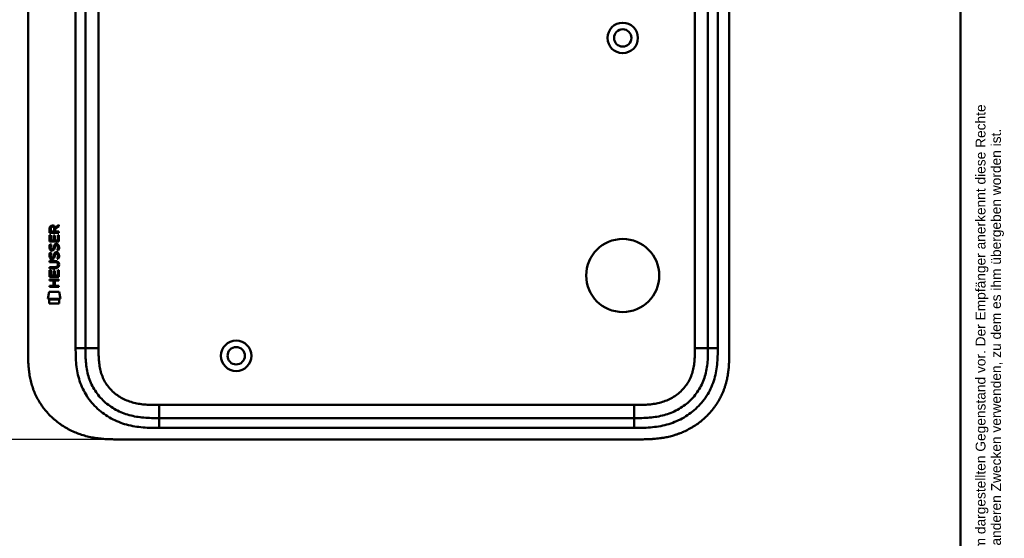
# Model space of a CAD drawing. Header units: millimetres. Extents: x 20 to 833, y 20 to 574.
# Tile 19 of 21: x 533 to 833, y 235 to 394. Entities that reach past the tile are written whole.
import ezdxf
from ezdxf.enums import TextEntityAlignment as Align

# ---------------------------------------------------------------- set-up
doc = ezdxf.new("R2010")
doc.units = ezdxf.units.MM
doc.header["$LTSCALE"] = 2
for name, color, linetype, lineweight in [('Bemaßungen(DIN)', 7, 'Continuous', 25), ('Sichtbare Kanten(DIN)', 7, 'Continuous', 50), ('Sichtbare tangentiale Kanten(DIN)', 7, 'Continuous', 50), ('Skizziergeometrie(DIN)', 7, 'Continuous', 50), ('Symbole(DIN)', 7, 'Continuous', 25)]:
    doc.layers.add(name, color=color, linetype=linetype, lineweight=lineweight)
doc.styles.add('Aktuell-DIN', font='arial.ttf')
doc.styles.add('STANDARD-DIN~0', font='arial.ttf')
doc.styles.add('Textstil10', font='arial.ttf')
doc.styles.add('Textstil41', font='arial.ttf', dxfattribs={"width": 0.8})
doc.styles.add('Textstil83', font='arial.ttf', dxfattribs={"width": 0.8})
doc.dimstyles.new('CAD-LAN', dxfattribs={"dimscale": 2, "dimtxt": 3.5, "dimasz": 2.5, "dimexe": 3.175, "dimexo": 0, "dimgap": 0.8, "dimtad": 1, "dimrnd": 1e-08, "dimtxsty": 'STANDARD-DIN~0', "dimcen": 0.09, "dimdle": 10, "dimclrd": 250, "dimclre": 250, "dimclrt": 250, "dimadec": 0, "dimazin": 2, "dimtfac": 1, "dimtmove": 0, "dimatfit": 3, "dimfxl": 1, "dimtolj": 1, "dimtzin": 0, "dimlwd": 25, "dimlwe": 25, "dimarcsym": 0})

# ---------------------------------------------------------------- blocks, each defined once
blk = doc.blocks.new('Ränder Standardrahmen')
at = {"layer": 'Skizziergeometrie(DIN)', "flags": 128}
blk.add_lwpolyline([(10, 10), (10, 287), (410, 287), (410, 10), (10, 10)], dxfattribs=at)
blk = doc.blocks.new('Schriftfelder Heusser')
at = {"layer": 'Symbole(DIN)', "color": 7, "insert": (293.33, 191.7), "char_height": 1.5, "width": 182.3003, "attachment_point": 1, "rotation": 90, "line_spacing_factor": 0.944221, "style": 'Aktuell-DIN'}
blk.add_mtext('\\fArial|b0|i0;\\H1.5000;Die Schlossfabrik Heusser AG ist Eigentümerin dieses Dokumentes und behält sich alle Rechte an diesem und dem dargestellten Gegenstand vor. Der Empfänger anerkennt diese Rechte\\Pund wird das Dokument nicht ohne schriftliche Ermächtigung der Eigentümerin Dritten zugänglich machen oder zu anderen Zwecken verwenden, zu dem es ihm übergeben worden ist.\\P ', dxfattribs=at)
at = {"layer": 'Symbole(DIN)', "color": 179, "true_color": 0x262659, "style": 'Textstil10'}
blk.add_attdef('ERSTELLUNGSDATUM_001', (217.23, 218.29), '', height=2, dxfattribs=at)
at = {"layer": 'Symbole(DIN)', "color": 179, "true_color": 0x262659}
for tag, height, style, p in [('AUTOR', 2.49, 'Aktuell-DIN', (240.03, 219.26)), ('KONTROLLDATUM', 2, 'Textstil10', (217.42, 215.04)), ('KONTROLLIERT_VON', 2, 'Textstil10', (239.98, 215.05))]:
    blk.add_attdef(tag, text='', height=height, dxfattribs=dict(at, style=style)).set_placement(p, align=Align.MIDDLE_LEFT)
at = {"layer": 'Symbole(DIN)', "color": 7, "style": 'Textstil83', "width": 0.8}
blk.add_attdef('Anfänglicher_Ansichtsmaßstab_001', (281.57, 213.34), '', height=2.3, dxfattribs=at)
at = {"layer": 'Symbole(DIN)', "color": 179, "true_color": 0x262659, "style": 'Textstil10'}
blk.add_attdef('PROJEKT', text='', height=2, dxfattribs=at).set_placement((217.77, 209.72), align=Align.BOTTOM_LEFT)
at = {"layer": 'Symbole(DIN)', "color": 7, "style": 'Textstil41', "width": 0.8}
blk.add_attdef('STATUS', text='', height=5, dxfattribs=at).set_placement((284.53, 195.86), align=Align.MIDDLE_CENTER)
blk = doc.blocks.new('*D21')
at = {"layer": 'Bemaßungen(DIN)', "color": 250, "linetype": 'Continuous', "lineweight": 25, "true_color": 0x3f3f3f, "transparency": 16777216}
for p, q in [((562.47, 510.64), (492.1, 510.64)), ((498.45, 505.64), (498.45, 270.64)), ((562.47, 265.64), (492.1, 265.64))]:
    blk.add_line(p, q, dxfattribs=at)
at = {"layer": 'Bemaßungen(DIN)', "color": 250, "linetype": 'Continuous', "true_color": 0x3f3f3f, "transparency": 16777216}
for points in [[(497.62, 505.64), (499.29, 505.64), (498.45, 510.64)], [(497.62, 270.64), (499.29, 270.64), (498.45, 265.64)]]:
    blk.add_solid(points, dxfattribs=at)
at = {"layer": 'Defpoints', "color": 0, "linetype": 'Continuous', "transparency": 16777216}
for p in [(562.47, 510.64), (498.45, 265.64), (562.47, 265.64)]:
    blk.add_point(p, dxfattribs=at)
at = {"layer": 'Bemaßungen(DIN)', "color": 250, "linetype": 'Continuous', "lineweight": 25, "true_color": 0x3f3f3f, "transparency": 16777216, "insert": (489.71, 380.32), "char_height": 7, "attachment_point": 1, "rotation": 90, "style": 'STANDARD-DIN~0'}
blk.add_mtext('\\A1;245', dxfattribs=at)

msp = doc.modelspace()

# ---------------------------------------------------------------- linework, layer by layer
at = {"layer": 'Sichtbare Kanten(DIN)'}
for p, q in [((535.432, 292.425), (535.432, 483.857)), ((552.932, 482.857), (552.932, 293.425)), ((742.932, 293.425), (742.932, 482.857)), ((749.432, 292.425), (749.432, 483.857)), ((543.631, 330.344), (544.827, 331.134)), ((544.826, 330.7), (543.684, 329.945)), ((544.827, 331.134), (544.826, 330.7)), ((541.964, 325.984), (541.966, 327.989)), ((541.966, 328.715), (541.969, 330.028)), ((544.825, 328.712), (541.966, 328.715)), ((541.966, 327.989), (542.314, 327.988)), ((542.314, 327.988), (542.313, 326.361)), ((542.317, 329.984), (542.316, 329.096)), ((542.316, 329.096), (543.334, 329.095)), ((543.207, 326.36), (543.209, 327.807)), ((543.209, 327.807), (543.557, 327.807)), ((543.334, 329.095), (543.335, 329.983)), ((543.557, 327.807), (543.556, 326.36)), ((543.684, 329.945), (543.684, 329.095)), ((543.684, 329.095), (544.825, 329.094)), ((544.475, 326.359), (544.476, 328.006)), ((544.476, 328.006), (544.824, 328.006)), ((544.824, 328.006), (544.823, 325.982)), ((544.825, 329.094), (544.825, 328.712)), ((544.823, 325.982), (541.964, 325.984)), ((542.136, 325.211), (542.475, 325.11)), ((542.313, 326.361), (543.207, 326.36)), ((543.556, 326.36), (544.475, 326.359)), ((544.064, 324.907), (544.053, 324.907)), ((542.134, 322.664), (542.473, 322.564)), ((542.332, 323.879), (542.34, 323.862)), ((543.016, 323.781), (543.027, 323.798)), ((544.062, 322.361), (544.051, 322.361)), ((541.959, 320.134), (543.605, 320.132)), ((541.959, 319.757), (541.959, 320.134)), ((543.629, 319.755), (541.959, 319.757)), ((542.33, 321.332), (542.338, 321.315)), ((543.014, 321.235), (543.025, 321.251)), ((544.509, 318.97), (544.509, 318.98)), ((541.956, 315.247), (541.957, 317.251)), ((541.957, 317.251), (542.306, 317.251)), ((541.958, 318.199), (543.628, 318.198)), ((541.958, 317.822), (541.958, 318.199)), ((543.603, 317.821), (541.958, 317.822)), ((542.306, 317.251), (542.304, 315.623)), ((542.304, 315.623), (543.199, 315.623)), ((543.199, 315.623), (543.2, 317.07)), ((543.2, 317.07), (543.549, 317.069)), ((543.549, 317.069), (543.547, 315.622)), ((543.547, 315.622), (544.466, 315.622)), ((544.466, 315.622), (544.467, 317.269)), ((544.467, 317.269), (544.816, 317.269)), ((544.816, 317.269), (544.814, 315.244)), ((541.953, 314.076), (541.954, 314.453)), ((543.196, 314.075), (541.953, 314.076)), ((541.954, 314.453), (544.812, 314.451)), ((544.814, 315.244), (541.956, 315.247)), ((543.195, 312.518), (543.196, 314.075)), ((543.553, 314.075), (543.552, 312.517)), ((544.812, 314.074), (543.553, 314.075)), ((544.812, 314.451), (544.812, 314.074)), ((541.421, 308.564), (541.88, 310.697)), ((541.88, 310.697), (544.886, 310.695)), ((541.952, 312.142), (541.952, 312.519)), ((541.952, 312.519), (543.195, 312.518)), ((544.81, 312.139), (541.952, 312.142)), ((543.552, 312.517), (544.811, 312.516)), ((544.811, 312.516), (544.81, 312.139)), ((544.886, 310.695), (545.336, 308.561)), ((545.336, 308.561), (541.421, 308.564)), ((541.879, 307.137), (541.88, 308.279)), ((544.876, 307.134), (541.879, 307.137)), ((541.88, 308.279), (544.877, 308.276)), ((544.877, 308.276), (544.876, 307.134)), ((575.471, 272.141), (720.394, 272.141)), ((562.471, 265.641), (721.394, 265.641))]:
    msp.add_line(p, q, dxfattribs=at)
for centre, radius in [((716.932, 388.141), 4.65), ((716.932, 388.141), 2.65), ((716.932, 315.641), 11.15), ((598.932, 291.141), 4.65), ((598.932, 291.141), 2.65)]:
    msp.add_circle(centre, radius, dxfattribs=at)
for centre, major_axis, ratio, start_param, end_param in [((542.103, 329.131), (1.242, 1.64), 0.5994938, 5.878165, 6.7089725), ((543.496, 329.211), (-0.976, 1.274), 0.5180415, 5.9043613, 6.8771057), ((543.405, 323.221), (0.839, 1.642), 0.4591024, 5.9761877, 6.4975755), ((543.598, 326.99), (1.103, 3.296), 0.2312948, 2.8124619, 2.8734213), ((543.078, 324.673), (0.574, 1.004), 0.5438409, 2.7534304, 3.2137241), ((542.958, 323.806), (0.098, 0.139), 0.3641716, 4.4844927, 4.7925708), ((543.404, 320.676), (0.838, 1.64), 0.4594521, 5.9760112, 6.497704), ((543.682, 324.69), (1.192, 3.54), 0.2215161, 2.8263053, 2.8854462), ((543.083, 322.135), (0.583, 1.012), 0.541605, 2.7569093, 3.2147406), ((542.956, 321.259), (0.098, 0.139), 0.3641716, 4.4844927, 4.7925708), ((539.788, 322.503), (4.808, -4.323), 0.3742014, 5.888113, 6.6064523), ((539.784, 315.459), (4.814, 4.313), 0.3742661, 5.9599282, 6.6783921), ((521.076, 338.807), (23.266, -20.361), 0.1371339, 6.127502, 6.402435)]:
    msp.add_ellipse(centre, major_axis=major_axis, ratio=ratio, start_param=start_param, end_param=end_param, dxfattribs=at)
for points in [[(541.969, 330.028), (541.983, 330.47), (542.215, 330.932), (542.828, 330.931)], [(543.335, 329.983), (543.335, 330.256), (543.248, 330.582), (542.832, 330.582)], [(541.935, 324.534), (541.953, 324.673), (541.994, 324.88), (542.065, 325.054)], [(542.065, 325.054), (542.084, 325.103), (542.136, 325.21), (542.136, 325.211)], [(542.32, 324.646), (542.256, 324.393), (542.249, 324.169), (542.308, 323.953)], [(542.475, 325.11), (542.475, 325.11), (542.355, 324.784), (542.32, 324.646)], [(543.208, 324.316), (543.292, 324.684), (543.394, 324.895), (543.535, 325.063)], [(543.535, 325.063), (543.628, 325.173), (543.758, 325.246), (543.938, 325.27)], [(543.782, 324.79), (543.711, 324.701), (543.65, 324.563), (543.596, 324.365)], [(544.053, 324.907), (543.931, 324.908), (543.856, 324.875), (543.782, 324.79)], [(543.938, 325.27), (544.225, 325.308), (544.508, 325.208), (544.702, 324.891)], [(544.47, 323.863), (544.539, 324.197), (544.539, 324.473), (544.433, 324.67)], [(544.702, 324.891), (544.812, 324.711), (544.865, 324.492), (544.865, 324.222)], [(542.01, 321.185), (541.92, 321.426), (541.891, 321.66), (541.933, 321.988)], [(542.012, 323.732), (541.922, 323.973), (541.893, 324.206), (541.935, 324.534)], [(541.933, 321.988), (541.951, 322.127), (541.992, 322.334), (542.063, 322.507)], [(542.572, 323.271), (542.348, 323.304), (542.119, 323.45), (542.012, 323.732)], [(542.063, 322.507), (542.082, 322.557), (542.134, 322.664), (542.134, 322.664)], [(542.318, 322.099), (542.254, 321.847), (542.247, 321.622), (542.306, 321.406)], [(542.473, 322.564), (542.473, 322.564), (542.353, 322.237), (542.318, 322.099)], [(542.544, 323.649), (542.691, 323.589), (542.88, 323.625), (542.985, 323.739)], [(542.726, 323.259), (542.626, 323.26), (542.605, 323.267), (542.572, 323.271)], [(543.354, 323.623), (543.239, 323.413), (543.044, 323.255), (542.726, 323.259)], [(543.025, 321.251), (543.094, 321.361), (543.151, 321.525), (543.206, 321.77)], [(543.027, 323.798), (543.096, 323.908), (543.153, 324.071), (543.208, 324.316)], [(543.206, 321.77), (543.29, 322.138), (543.392, 322.349), (543.533, 322.516)], [(543.545, 321.619), (543.49, 321.379), (543.428, 321.214), (543.352, 321.077)], [(543.547, 324.166), (543.493, 323.926), (543.43, 323.761), (543.354, 323.623)], [(543.533, 322.516), (543.626, 322.627), (543.756, 322.699), (543.936, 322.723)], [(543.594, 321.818), (543.586, 321.788), (543.546, 321.622), (543.545, 321.619)], [(543.596, 324.365), (543.588, 324.334), (543.548, 324.168), (543.547, 324.166)], [(543.78, 322.243), (543.709, 322.154), (543.648, 322.016), (543.594, 321.818)], [(544.051, 322.361), (543.929, 322.361), (543.854, 322.328), (543.78, 322.243)], [(543.936, 322.723), (544.223, 322.761), (544.506, 322.661), (544.7, 322.345)], [(544.257, 323.325), (544.257, 323.325), (544.411, 323.579), (544.47, 323.863)], [(544.625, 323.238), (544.605, 323.243), (544.257, 323.325), (544.257, 323.325)], [(544.468, 321.317), (544.537, 321.65), (544.537, 321.926), (544.431, 322.123)], [(544.85, 323.956), (544.82, 323.625), (544.662, 323.296), (544.625, 323.238)], [(544.7, 322.345), (544.81, 322.164), (544.863, 321.945), (544.863, 321.675)], [(544.863, 321.675), (544.863, 321.59), (544.856, 321.505), (544.848, 321.41)], [(544.865, 324.222), (544.865, 324.137), (544.858, 324.051), (544.85, 323.956)], [(542.57, 320.725), (542.346, 320.758), (542.117, 320.903), (542.01, 321.185)], [(542.542, 321.102), (542.689, 321.042), (542.878, 321.078), (542.983, 321.193)], [(542.724, 320.712), (542.624, 320.713), (542.603, 320.72), (542.57, 320.725)], [(543.352, 321.077), (543.237, 320.867), (543.042, 320.708), (542.724, 320.712)], [(544.255, 320.778), (544.255, 320.778), (544.409, 321.032), (544.468, 321.317)], [(544.623, 320.691), (544.603, 320.696), (544.255, 320.778), (544.255, 320.778)], [(544.848, 321.41), (544.818, 321.079), (544.66, 320.749), (544.623, 320.691)]]:
    msp.add_open_spline(points, degree=3, dxfattribs=at)
for points, knots in [([(544.509, 318.98), (544.509, 319.027), (544.506, 319.074), (544.49, 319.209), (544.468, 319.297), (544.393, 319.447), (544.347, 319.509), (544.227, 319.614), (544.156, 319.655), (543.939, 319.738), (543.78, 319.755), (543.629, 319.755)], [0, 0, 0, 0, 0.01400423, 0.01400423, 0.0408947, 0.0408947, 0.06439039, 0.06439039, 0.08887549, 0.08887549, 0.13413559, 0.13413559, 0.13413559, 0.13413559]), ([(535.432, 292.425), (535.432, 291.871), (535.433, 290.755), (535.466, 289.34), (535.543, 287.914), (535.646, 286.765), (535.842, 285.326), (536.056, 284.174), (536.405, 282.74), (536.75, 281.602), (537.271, 280.197), (537.758, 279.091), (538.457, 277.741), (539.086, 276.69), (539.958, 275.42), (540.721, 274.443), (541.754, 273.279), (542.639, 272.396), (543.813, 271.359), (544.802, 270.587), (546.095, 269.697), (547.169, 269.049), (548.554, 268.32), (549.692, 267.804), (551.143, 267.244), (552.322, 266.862), (553.812, 266.468), (555.013, 266.215), (556.517, 265.974), (557.72, 265.835), (559.218, 265.72), (560.707, 265.657), (561.885, 265.643), (562.471, 265.641)], [0.02325842, 0.02325842, 0.02325842, 0.02325842, 0.06395557, 0.10465272, 0.12500129, 0.16569844, 0.18604701, 0.22674416, 0.24709273, 0.28778988, 0.30813845, 0.3488356, 0.36918417, 0.40988132, 0.43022989, 0.47092704, 0.49127561, 0.53197276, 0.55232133, 0.59301848, 0.61336705, 0.6540642, 0.67441277, 0.71510992, 0.73545849, 0.77615564, 0.79650421, 0.83720136, 0.85754993, 0.89824708, 0.91859565, 0.9592928, 0.99998994, 0.99998994, 0.99998994, 0.99998994]), ([(552.932, 293.425), (552.932, 292.625), (552.934, 291.041), (553.064, 288.735), (553.394, 286.518), (554.142, 283.689), (555.701, 280.411), (558.531, 277.068), (562.115, 274.526), (565.549, 273.163), (568.467, 272.526), (570.732, 272.249), (573.069, 272.142), (574.665, 272.141), (575.471, 272.141)], [0, 0, 0, 0, 0.2435013, 0.4870027, 0.730504, 0.9740054, 1.4610081, 1.9480107, 2.4350134, 2.9220161, 3.1655175, 3.4090188, 3.6525201, 3.8960223, 3.8960223, 3.8960223, 3.8960223]), ([(720.394, 272.141), (721.199, 272.141), (722.796, 272.142), (725.133, 272.249), (727.398, 272.526), (730.315, 273.163), (733.75, 274.526), (737.334, 277.068), (740.164, 280.411), (741.723, 283.689), (742.471, 286.518), (742.8, 288.736), (742.931, 291.042), (742.932, 292.626), (742.932, 293.425)], [18.3883596, 18.3883596, 18.3883596, 18.3883596, 18.6318617, 18.875363, 19.1188643, 19.3623656, 19.8493681, 20.3363707, 20.8233732, 21.3103757, 21.553877, 21.7973783, 22.0408796, 22.2843823, 22.2843823, 22.2843823, 22.2843823]), ([(721.394, 265.641), (721.991, 265.641), (723.042, 265.642), (724.253, 265.667), (725.166, 265.702), (725.776, 265.735), (726.539, 265.789), (727.149, 265.843), (727.913, 265.927), (728.523, 266.007), (729.438, 266.148), (730.349, 266.318), (731.556, 266.596), (732.452, 266.843), (733.34, 267.124), (733.927, 267.328), (734.798, 267.658), (735.657, 268.021), (736.918, 268.627), (738.008, 269.23), (739.322, 270.063), (740.334, 270.791), (741.541, 271.775), (742.459, 272.619), (743.539, 273.743), (744.347, 274.694), (745.282, 275.943), (745.966, 276.988), (746.659, 278.211), (747.078, 279.05), (747.46, 279.905), (747.697, 280.482), (747.97, 281.213), (748.17, 281.804), (748.396, 282.55), (748.559, 283.151), (748.777, 284.058), (748.96, 284.971), (749.147, 286.197), (749.249, 287.116), (749.325, 288.035), (749.362, 288.647), (749.396, 289.41), (749.414, 290.018), (749.427, 290.775), (749.432, 291.528), (749.432, 292.127), (749.432, 292.425)], [0.00000945, 0.00000945, 0.00000945, 0.00000945, 0.04167564, 0.07292528, 0.08334182, 0.10417491, 0.11459146, 0.13542455, 0.1458411, 0.16667419, 0.17709074, 0.20834038, 0.22917347, 0.26042311, 0.27083965, 0.29167275, 0.30208929, 0.33333893, 0.35417202, 0.39583821, 0.4166713, 0.45833749, 0.47917058, 0.52083676, 0.54166985, 0.58333604, 0.60416913, 0.64583532, 0.66666841, 0.69791805, 0.70833459, 0.72916769, 0.73958423, 0.76041733, 0.77083387, 0.79166696, 0.80208351, 0.83333315, 0.85416624, 0.88541588, 0.89583243, 0.91666552, 0.92708206, 0.94791516, 0.9583317, 0.9791648, 0.99999789, 0.99999789, 0.99999789, 0.99999789])]:
    msp.add_open_spline(points, degree=3, knots=knots, dxfattribs=at)
at = {"layer": 'Sichtbare tangentiale Kanten(DIN)'}
for p, q in [((549.932, 293.425), (549.932, 482.857)), ((556.932, 482.857), (556.932, 293.425)), ((738.932, 293.425), (738.932, 482.857)), ((745.932, 482.857), (745.932, 293.425)), ((549.932, 293.425), (552.932, 293.425)), ((556.932, 293.425), (552.932, 293.425)), ((738.932, 293.425), (742.932, 293.425)), ((742.932, 293.425), (745.932, 293.425)), ((575.47, 276.141), (720.394, 276.141)), ((575.47, 276.141), (575.47, 272.141)), ((720.394, 276.141), (720.394, 272.141)), ((575.471, 272.141), (575.471, 269.141)), ((720.394, 272.141), (720.394, 269.141)), ((720.394, 269.141), (575.471, 269.141))]:
    msp.add_line(p, q, dxfattribs=at)
for points, knots in [([(575.471, 269.141), (574.665, 269.141), (573.018, 269.142), (570.494, 269.256), (567.972, 269.563), (564.656, 270.285), (560.677, 271.859), (556.486, 274.831), (553.153, 278.763), (551.315, 282.632), (550.448, 285.922), (550.074, 288.445), (549.933, 290.978), (549.932, 292.625), (549.932, 293.425)], [0, 0, 0, 0, 0.2435028, 0.4870041, 0.7305055, 0.9740068, 1.4610095, 1.9480122, 2.4350149, 2.9220176, 3.1655189, 3.4090202, 3.6525216, 3.8960229, 3.8960229, 3.8960229, 3.8960229]), ([(556.932, 293.425), (556.932, 293.19), (556.932, 292.955), (556.933, 292.719), (556.933, 292.576), (556.934, 292.432), (556.935, 292.288), (556.935, 292.216), (556.936, 292.144), (556.937, 292.073), (556.938, 291.929), (556.94, 291.785), (556.943, 291.641), (556.944, 291.565), (556.946, 291.489), (556.947, 291.413), (556.949, 291.337), (556.951, 291.261), (556.953, 291.184), (556.957, 291.032), (556.962, 290.88), (556.969, 290.722), (556.982, 290.414), (556.998, 290.119), (557.02, 289.815), (557.02, 289.807), (557.021, 289.8), (557.021, 289.792), (557.067, 289.175), (557.133, 288.586), (557.229, 287.997), (557.231, 287.988), (557.232, 287.98), (557.234, 287.971), (557.332, 287.377), (557.461, 286.79), (557.627, 286.212), (557.628, 286.208), (557.629, 286.203), (557.63, 286.199), (557.8, 285.611), (558.009, 285.028), (558.256, 284.469), (558.506, 283.904), (558.799, 283.35), (559.128, 282.825), (559.459, 282.298), (559.832, 281.789), (560.237, 281.315), (560.642, 280.839), (561.086, 280.388), (561.555, 279.974), (562.023, 279.561), (562.522, 279.18), (563.043, 278.835), (563.563, 278.491), (564.107, 278.18), (564.667, 277.908), (565.226, 277.635), (565.806, 277.396), (566.393, 277.195), (566.396, 277.194), (566.4, 277.193), (566.403, 277.192), (566.983, 276.993), (567.579, 276.827), (568.178, 276.693), (568.184, 276.692), (568.189, 276.691), (568.194, 276.69), (568.784, 276.558), (569.376, 276.457), (569.976, 276.38), (569.986, 276.379), (569.995, 276.377), (570.004, 276.376), (570.597, 276.301), (571.185, 276.249), (571.802, 276.213), (571.81, 276.212), (571.817, 276.212), (571.825, 276.211), (572.13, 276.194), (572.424, 276.181), (572.726, 276.171), (573.035, 276.161), (573.344, 276.154), (573.652, 276.15), (574.26, 276.141), (574.866, 276.141), (575.47, 276.141)], [0, 0, 0, 0, 0.0706021, 0.0706021, 0.0706021, 0.1137345, 0.1137345, 0.1137345, 0.1353008, 0.1353008, 0.1353008, 0.1784332, 0.1784332, 0.1784332, 0.2012935, 0.2012935, 0.2012935, 0.2241537, 0.2241537, 0.2241537, 0.2698741, 0.2698741, 0.2698741, 0.3591194, 0.3591194, 0.3591194, 0.3613149, 0.3613149, 0.3613149, 0.5416681, 0.5416681, 0.5416681, 0.544386, 0.544386, 0.544386, 0.7261845, 0.7261845, 0.7261845, 0.7275109, 0.7275109, 0.7275109, 0.9125996, 0.9125996, 0.9125996, 1.0994646, 1.0994646, 1.0994646, 1.2874424, 1.2874424, 1.2874424, 1.4758528, 1.4758528, 1.4758528, 1.6636517, 1.6636517, 1.6636517, 1.8511233, 1.8511233, 1.8511233, 2.0385317, 2.0385317, 2.0385317, 2.0396163, 2.0396163, 2.0396163, 2.2247423, 2.2247423, 2.2247423, 2.2263922, 2.2263922, 2.2263922, 2.408543, 2.408543, 2.408543, 2.4113526, 2.4113526, 2.4113526, 2.5914161, 2.5914161, 2.5914161, 2.5935787, 2.5935787, 2.5935787, 2.6828378, 2.6828378, 2.6828378, 2.7746209, 2.7746209, 2.7746209, 2.9561272, 2.9561272, 2.9561272, 2.9561272]), ([(720.394, 276.141), (720.558, 276.141), (720.721, 276.141), (720.885, 276.141), (721.328, 276.141), (721.77, 276.143), (722.213, 276.15), (722.365, 276.152), (722.517, 276.155), (722.67, 276.158), (722.746, 276.16), (722.822, 276.162), (722.898, 276.164), (722.974, 276.166), (723.051, 276.168), (723.13, 276.171), (723.44, 276.181), (723.734, 276.194), (724.04, 276.211), (724.047, 276.212), (724.055, 276.212), (724.062, 276.213), (724.68, 276.249), (725.267, 276.301), (725.86, 276.376), (725.87, 276.377), (725.879, 276.379), (725.888, 276.38), (726.488, 276.457), (727.081, 276.558), (727.67, 276.69), (727.676, 276.691), (727.681, 276.692), (727.686, 276.693), (728.285, 276.827), (728.882, 276.993), (729.461, 277.192), (729.465, 277.193), (729.468, 277.194), (729.472, 277.195), (730.058, 277.396), (730.639, 277.635), (731.198, 277.908), (731.757, 278.18), (732.302, 278.491), (732.822, 278.835), (733.341, 279.18), (733.84, 279.56), (734.307, 279.972), (734.777, 280.387), (735.222, 280.838), (735.628, 281.315), (736.032, 281.789), (736.405, 282.298), (736.736, 282.825), (737.065, 283.35), (737.359, 283.904), (737.608, 284.469), (737.855, 285.028), (738.065, 285.611), (738.234, 286.199), (738.235, 286.203), (738.237, 286.208), (738.238, 286.212), (738.404, 286.79), (738.533, 287.377), (738.631, 287.971), (738.632, 287.98), (738.634, 287.988), (738.635, 287.997), (738.731, 288.586), (738.798, 289.175), (738.843, 289.792), (738.844, 289.8), (738.844, 289.807), (738.845, 289.815), (738.867, 290.119), (738.883, 290.413), (738.895, 290.715), (738.908, 291.025), (738.916, 291.334), (738.922, 291.641), (738.932, 292.238), (738.932, 292.832), (738.932, 293.425)], [0, 0, 0, 0, 0.0490671, 0.0490671, 0.0490671, 0.1818725, 0.1818725, 0.1818725, 0.2275822, 0.2275822, 0.2275822, 0.2504376, 0.2504376, 0.2504376, 0.2732931, 0.2732931, 0.2732931, 0.3625526, 0.3625526, 0.3625526, 0.3647147, 0.3647147, 0.3647147, 0.5447737, 0.5447737, 0.5447737, 0.5475879, 0.5475879, 0.5475879, 0.7297386, 0.7297386, 0.7297386, 0.7313885, 0.7313885, 0.7313885, 0.9165146, 0.9165146, 0.9165146, 0.9175992, 0.9175992, 0.9175992, 1.1050076, 1.1050076, 1.1050076, 1.2924792, 1.2924792, 1.2924792, 1.4799717, 1.4799717, 1.4799717, 1.6686885, 1.6686885, 1.6686885, 1.8566662, 1.8566662, 1.8566662, 2.0435313, 2.0435313, 2.0435313, 2.2286199, 2.2286199, 2.2286199, 2.2299464, 2.2299464, 2.2299464, 2.4117448, 2.4117448, 2.4117448, 2.4144628, 2.4144628, 2.4144628, 2.594816, 2.594816, 2.594816, 2.5970115, 2.5970115, 2.5970115, 2.6862568, 2.6862568, 2.6862568, 2.7781066, 2.7781066, 2.7781066, 2.9561096, 2.9561096, 2.9561096, 2.9561096]), ([(745.932, 293.425), (745.932, 292.625), (745.931, 290.979), (745.79, 288.445), (745.417, 285.922), (744.55, 282.632), (742.712, 278.763), (739.379, 274.831), (735.188, 271.859), (731.209, 270.285), (727.892, 269.563), (725.37, 269.256), (722.846, 269.142), (721.199, 269.141), (720.394, 269.141)], [18.388359, 18.388359, 18.388359, 18.388359, 18.6318621, 18.8753634, 19.1188646, 19.3623659, 19.8493685, 20.336371, 20.8233735, 21.3103761, 21.5538774, 21.7973786, 22.0408799, 22.2843826, 22.2843826, 22.2843826, 22.2843826])]:
    msp.add_open_spline(points, degree=3, knots=knots, dxfattribs=at)

# ---------------------------------------------------------------- block references
at = {"xscale": 2, "yscale": 2, "zscale": 2}
for name, p in [('Ränder Standardrahmen', (0, 0)), ('Schriftfelder Heusser', (238, -362.833))]:
    msp.add_blockref(name, p, dxfattribs=at)

# ---------------------------------------------------------------- dimensions: what is measured, and where the dimension line sits
at = {"layer": 'Bemaßungen(DIN)', "color": 250, "linetype": 'Continuous', "lineweight": 25, "true_color": 0x3f3f3f}
dim = msp.add_linear_dim(base=(498.454, 265.641), p1=(562.471, 510.641), p2=(562.471, 265.641), angle=90, dimstyle='CAD-LAN', override={"dimgap": 0.8, "dimdec": 2, "dimtol": 0, "dimlim": 0, "dimtp": 0, "dimtm": 0, "dimtdec": 2, "dimtofl": 0, "dimatfit": 1}, dxfattribs=at)
dim.commit()
dim.dimension.update_dxf_attribs({"geometry": '*D21', "text_midpoint": (498.454, 388.141), "dimtype": 160})

doc.saveas('drawing.dxf')
